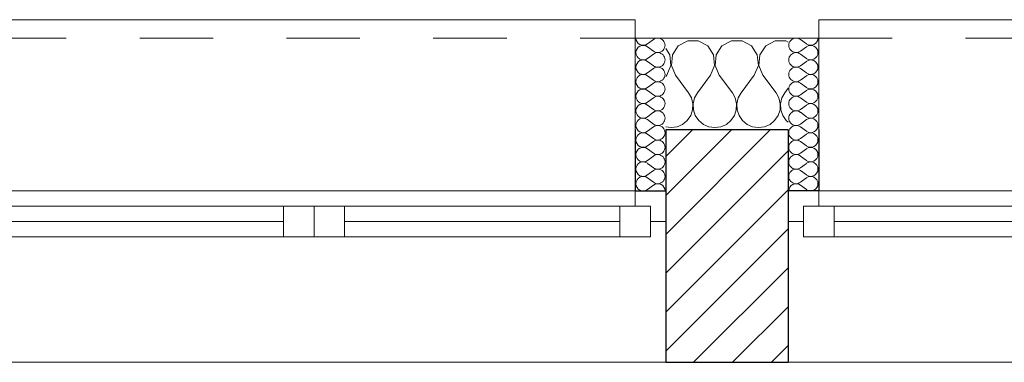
# Model space of a CAD drawing. Header units: millimetres. Extents: x 27262 to 215252, y 16288 to 306312.
# Tile 43 of 76: x 136059 to 137266, y 182133 to 182553. Entities that reach past the tile are written whole.
import ezdxf

# ---------------------------------------------------------------- set-up
doc = ezdxf.new("R2010")
doc.units = ezdxf.units.MM
doc.linetypes.add('Przerywana', pattern=[240, 120, -120])
doc.layers.add('KR_INW', color=252, linetype='Continuous')
doc.layers.add('Okna ArchiCADa', color=252, linetype='Continuous')
for name, color, linetype, lineweight in [('KR_INW_Nr_pióra__101', 252, 'Continuous', 5), ('KR_INW_Nr_pióra__102', 252, 'Continuous', 5), ('KR_INW_Nr_pióra__27', 252, 'Continuous', 25), ('KR_INW_Nr_pióra__47', 252, 'Continuous', 15), ('Okna ArchiCADa_Nr_pióra__1', 252, 'Continuous', 13), ('Okna ArchiCADa_Nr_pióra__27', 252, 'Continuous', 25)]:
    doc.layers.add(name, color=color, linetype=linetype, lineweight=lineweight)

# ---------------------------------------------------------------- blocks, each defined once
blk = doc.blocks.new('*X124')
at = {"layer": 'KR_INW_Nr_pióra__102', "linetype": 'Continuous'}
for p, q in [((202812.7, 121670.9), (202797.4, 121662.7)), ((202830.1, 121670.9), (202812.7, 121670.9)), ((202845.5, 121662.7), (202830.1, 121670.9)), ((202884.2, 121670.9), (202868.8, 121662.7)), ((202901.6, 121670.9), (202884.2, 121670.9)), ((202916.9, 121662.7), (202901.6, 121670.9)), ((202955.6, 121670.9), (202940.3, 121662.7)), ((202973, 121670.9), (202955.6, 121670.9)), ((202976.9, 121668.8), (202973, 121670.9)), ((202783.7, 121648.2), (202776.9, 121658.5)), ((202797.4, 121662.7), (202787.8, 121648.2)), ((202855.1, 121648.2), (202845.5, 121662.7)), ((202868.8, 121662.7), (202859.2, 121648.2)), ((202926.5, 121648.2), (202916.9, 121662.7)), ((202940.3, 121662.7), (202930.6, 121648.2)), ((202785.3, 121630.9), (202783.7, 121648.2)), ((202787.8, 121648.2), (202786.1, 121630.9)), ((202856.7, 121630.9), (202855.1, 121648.2)), ((202859.2, 121648.2), (202857.6, 121630.9)), ((202928.2, 121630.9), (202926.5, 121648.2)), ((202930.6, 121648.2), (202929, 121630.9)), ((202778.6, 121614.9), (202785.3, 121630.9)), ((202786.1, 121630.9), (202792.9, 121614.9)), ((202850, 121614.9), (202856.7, 121630.9)), ((202857.6, 121630.9), (202864.3, 121614.9)), ((202921.4, 121614.9), (202928.2, 121630.9)), ((202929, 121630.9), (202935.7, 121614.9)), ((202778.6, 121614.9), (202776.9, 121612.6)), ((202792.9, 121614.9), (202814.3, 121586.3)), ((202850, 121614.9), (202828.6, 121586.3)), ((202864.3, 121614.9), (202885.7, 121586.3)), ((202921.4, 121614.9), (202900, 121586.3)), ((202935.7, 121614.9), (202957.1, 121586.3)), ((202976.9, 121593.7), (202971.4, 121586.3)), ((202819.1, 121577.7), (202814.3, 121586.3)), ((202821.3, 121568.1), (202819.1, 121577.7)), ((202823.8, 121577.7), (202821.6, 121568.1)), ((202828.6, 121586.3), (202823.8, 121577.7)), ((202890.5, 121577.7), (202885.7, 121586.3)), ((202892.7, 121568.1), (202890.5, 121577.7)), ((202895.2, 121577.7), (202893, 121568.1)), ((202900, 121586.3), (202895.2, 121577.7)), ((202961.9, 121577.7), (202957.1, 121586.3)), ((202964.1, 121568.1), (202961.9, 121577.7)), ((202966.7, 121577.7), (202964.4, 121568.1)), ((202971.4, 121586.3), (202966.7, 121577.7)), ((202817.7, 121548.9), (202820.8, 121558.2)), ((202820.8, 121558.2), (202821.3, 121568.1)), ((202821.6, 121568.1), (202822.1, 121558.2)), ((202822.1, 121558.2), (202825.2, 121548.9)), ((202889.1, 121548.9), (202892.2, 121558.2)), ((202892.2, 121558.2), (202892.7, 121568.1)), ((202893, 121568.1), (202893.5, 121558.2)), ((202893.5, 121558.2), (202896.6, 121548.9)), ((202960.5, 121548.9), (202963.7, 121558.2)), ((202963.7, 121558.2), (202964.1, 121568.1)), ((202964.4, 121568.1), (202964.9, 121558.2)), ((202964.9, 121558.2), (202968.1, 121548.9)), ((202804.5, 121534.5), (202812.1, 121540.8)), ((202812.1, 121540.8), (202817.7, 121548.9)), ((202825.2, 121548.9), (202830.8, 121540.8)), ((202830.8, 121540.8), (202838.4, 121534.5)), ((202875.9, 121534.5), (202883.5, 121540.8)), ((202883.5, 121540.8), (202889.1, 121548.9)), ((202896.6, 121548.9), (202902.2, 121540.8)), ((202902.2, 121540.8), (202909.8, 121534.5)), ((202947.3, 121534.5), (202954.9, 121540.8)), ((202954.9, 121540.8), (202960.5, 121548.9)), ((202968.1, 121548.9), (202973.6, 121540.8)), ((202973.6, 121540.8), (202976.9, 121538.1)), ((202776.9, 121530.4), (202785.7, 121529.2)), ((202785.7, 121529.2), (202795.5, 121530.5)), ((202795.5, 121530.5), (202804.5, 121534.5)), ((202838.4, 121534.5), (202847.4, 121530.5)), ((202847.4, 121530.5), (202857.1, 121529.2)), ((202857.1, 121529.2), (202866.9, 121530.5)), ((202866.9, 121530.5), (202875.9, 121534.5)), ((202909.8, 121534.5), (202918.8, 121530.5)), ((202918.8, 121530.5), (202928.6, 121529.2)), ((202928.6, 121529.2), (202938.3, 121530.5)), ((202938.3, 121530.5), (202947.3, 121534.5))]:
    blk.add_line(p, q, dxfattribs=at)
blk = doc.blocks.new('*X151')
at = {"layer": 'KR_INW_Nr_pióra__102', "linetype": 'Continuous'}
for p, q in [((202756.6, 121673.2), (202747.1, 121666.1)), ((202756.6, 121654.2), (202747.1, 121661.3)), ((202756.6, 121649.4), (202747.1, 121642.3)), ((202756.6, 121630.4), (202747.1, 121637.5)), ((202756.6, 121625.6), (202747.1, 121618.5)), ((202756.6, 121606.5), (202747.1, 121613.7)), ((202756.6, 121601.8), (202747.1, 121594.6)), ((202756.6, 121582.7), (202747.1, 121589.9)), ((202756.6, 121578), (202747.1, 121570.8)), ((202756.6, 121558.9), (202747.1, 121566.1)), ((202756.6, 121554.2), (202747.1, 121547)), ((202756.6, 121535.1), (202747.1, 121542.3)), ((202756.6, 121530.4), (202747.1, 121523.2)), ((202756.6, 121511.3), (202747.1, 121518.5)), ((202756.6, 121506.5), (202747.1, 121499.4)), ((202756.6, 121487.5), (202747.1, 121494.6)), ((202756.6, 121482.7), (202747.1, 121475.6)), ((202756.6, 121463.7), (202747.1, 121470.8)), ((202756.6, 121458.9), (202747.1, 121451.8)), ((202756.6, 121439.9), (202747.1, 121447)), ((202756.6, 121435.1), (202747.1, 121428))]:
    blk.add_line(p, q, dxfattribs=at)
for centre, start, end in [((202740, 121675.6), 180, 306.8699), ((202763.8, 121663.7), 233.1301, 126.8699), ((202740, 121651.8), 53.1301, 180), ((202740, 121651.8), 180, 306.8699), ((202740, 121628), 53.1301, 180), ((202763.8, 121639.9), 233.1301, 126.8699), ((202740, 121628), 180, 306.8699), ((202763.8, 121616.1), 233.1301, 126.8699), ((202740, 121604.2), 53.1301, 180), ((202740, 121604.2), 180, 306.8699), ((202740, 121580.4), 53.1301, 180), ((202763.8, 121592.3), 233.1301, 126.8699), ((202740, 121580.4), 180, 306.8699), ((202763.8, 121568.5), 233.1301, 126.8699), ((202740, 121556.5), 53.1301, 180), ((202740, 121556.5), 180, 306.8699), ((202763.8, 121544.6), 233.1301, 126.8699), ((202740, 121532.7), 53.1301, 180), ((202740, 121532.7), 180, 306.8699), ((202763.8, 121520.8), 233.1301, 126.8699), ((202740, 121508.9), 53.1301, 180), ((202740, 121508.9), 180, 306.8699), ((202763.8, 121497), 233.1301, 126.8699), ((202740, 121485.1), 53.1301, 180), ((202740, 121485.1), 180, 306.8699), ((202763.8, 121473.2), 233.1301, 126.8699), ((202740, 121461.3), 53.1301, 180), ((202740, 121461.3), 180, 306.8699), ((202763.8, 121449.4), 233.1301, 126.8699), ((202740, 121437.5), 53.1301, 180), ((202740, 121437.5), 180, 306.8699), ((202763.8, 121425.6), 0, 126.8699)]:
    blk.add_arc(centre, 11.9, start, end, dxfattribs=at)
blk = doc.blocks.new('*X152')
at = {"layer": 'KR_INW_Nr_pióra__102', "linetype": 'Continuous'}
for p, q in [((202997.2, 121673.2), (203006.7, 121666.1)), ((202997.2, 121654.2), (203006.7, 121661.3)), ((202997.2, 121649.4), (203006.7, 121642.3)), ((202997.2, 121630.4), (203006.7, 121637.5)), ((202997.2, 121625.6), (203006.7, 121618.5)), ((202997.2, 121606.5), (203006.7, 121613.7)), ((202997.2, 121601.8), (203006.7, 121594.6)), ((202997.2, 121582.7), (203006.7, 121589.9)), ((202997.2, 121578), (203006.7, 121570.8)), ((202997.2, 121558.9), (203006.7, 121566.1)), ((202997.2, 121554.2), (203006.7, 121547)), ((202997.2, 121535.1), (203006.7, 121542.3)), ((202997.2, 121530.4), (203006.7, 121523.2)), ((202997.2, 121511.3), (203006.7, 121518.5)), ((202997.2, 121506.5), (203006.7, 121499.4)), ((202997.2, 121487.5), (203006.7, 121494.6)), ((202997.2, 121482.7), (203006.7, 121475.6)), ((202997.2, 121463.7), (203006.7, 121470.8)), ((202997.2, 121458.9), (203006.7, 121451.8)), ((202997.2, 121439.9), (203006.7, 121447)), ((202997.2, 121435.1), (203006.7, 121428))]:
    blk.add_line(p, q, dxfattribs=at)
for centre, start, end in [((202990, 121663.7), 53.1301, 306.8699), ((203013.8, 121675.6), 233.1301, 0), ((203013.8, 121651.8), 0, 126.8699), ((202990, 121639.9), 53.1301, 306.8699), ((203013.8, 121651.8), 233.1301, 0), ((203013.8, 121628), 0, 126.8699), ((202990, 121616.1), 53.1301, 306.8699), ((203013.8, 121628), 233.1301, 0), ((203013.8, 121604.2), 0, 126.8699), ((202990, 121592.3), 53.1301, 306.8699), ((203013.8, 121604.2), 233.1301, 0), ((203013.8, 121580.4), 0, 126.8699), ((202990, 121568.5), 53.1301, 306.8699), ((203013.8, 121580.4), 233.1301, 0), ((202990, 121544.6), 53.1301, 306.8699), ((203013.8, 121556.5), 0, 126.8699), ((203013.8, 121556.5), 233.1301, 0), ((203013.8, 121532.7), 0, 126.8699), ((202990, 121520.8), 53.1301, 306.8699), ((203013.8, 121532.7), 233.1301, 0), ((202990, 121497), 53.1301, 306.8699), ((203013.8, 121508.9), 0, 126.8699), ((203013.8, 121508.9), 233.1301, 0), ((203013.8, 121485.1), 0, 126.8699), ((202990, 121473.2), 53.1301, 306.8699), ((203013.8, 121485.1), 233.1301, 0), ((202990, 121449.4), 53.1301, 306.8699), ((203013.8, 121461.3), 0, 126.8699), ((203013.8, 121461.3), 233.1301, 0), ((203013.8, 121437.5), 0, 126.8699), ((202990, 121425.6), 53.1301, 180), ((203013.8, 121437.5), 233.1301, 0)]:
    blk.add_arc(centre, 11.9, start, end, dxfattribs=at)
blk = doc.blocks.new('Okno dwuskrzydłowe 19_5')
at = {"layer": 'Okna ArchiCADa_Nr_pióra__1', "linetype": 'Continuous'}
for p, q in [((-575, 230), (575, 230)), ((-550, 25), (-500, 25)), ((-550, -25), (-550, 25)), ((-500, 25), (-50, 25)), ((-500, 25), (-500, -25)), ((-500, 25), (-50, 25)), ((-50, -25), (-50, 25)), ((-50, 25), (0, 25)), ((0, 25), (0, -25)), ((0, 25), (50, 25)), ((0, -25), (0, 25)), ((50, 25), (500, 25)), ((50, 25), (50, -25)), ((50, 25), (500, 25)), ((500, -25), (500, 25)), ((500, 25), (550, 25)), ((550, 25), (550, -25)), ((-575, 0), (-550, 0)), ((-550, 0), (-550, -25)), ((-500, 0), (-50, 0)), ((50, 0), (500, 0)), ((550, -25), (550, 0)), ((550, 0), (575, 0)), ((-550, -25), (-525, -25)), ((-500, -25), (-550, -25)), ((-525, -25), (-525, -50)), ((-50, -25), (-500, -25)), ((0, -25), (-50, -25)), ((50, -25), (0, -25)), ((500, -25), (50, -25)), ((550, -25), (500, -25)), ((525, -50), (525, -25)), ((525, -25), (550, -25)), ((-525, -50), (-575, -50)), ((0, -50), (-525, -50)), ((525, -50), (0, -50)), ((575, -50), (525, -50)), ((-525, -300), (-525, -330)), ((525, -330), (525, -300)), ((-525, -330), (525, -330))]:
    blk.add_line(p, q, dxfattribs=at)
at = {"layer": 'Okna ArchiCADa_Nr_pióra__1', "linetype": 'Przerywana'}
blk.add_line((-525, -300), (525, -300), dxfattribs=at)
at = {"layer": 'Okna ArchiCADa_Nr_pióra__27', "linetype": 'Continuous'}
for p, q in [((-575, -50), (-575, 0)), ((575, -50), (575, 0)), ((-525, -50), (-575, -50)), ((525, -50), (575, -50))]:
    blk.add_line(p, q, dxfattribs=at)
blk = doc.blocks.new('Ściana_2', base_point=(179075.1, 121675.6))
at = {"layer": 'KR_INW_Nr_pióra__101', "linetype": 'Continuous'}
h = blk.add_hatch(dxfattribs=at)
h.set_pattern_fill('CEGŁA_LICÓWKA', color=256, style=0, pattern_type=2)
h.set_pattern_definition([(45, (0, 0), (-31.819804, 31.819804), [])])
h.paths.add_polyline_path([(202776.9, 121375.6), (202776.9, 121145.6), (202976.9, 121145.6), (202976.9, 121375.6), (202976.9, 121425.6), (202976.9, 121525.6), (202776.9, 121525.6), (202776.9, 121425.6)])
at = {"layer": 'KR_INW_Nr_pióra__27', "linetype": 'Continuous'}
for p, q in [((202726.9, 121525.6), (202726.9, 121425.6)), ((202976.9, 121525.6), (202776.9, 121525.6)), ((202776.9, 121525.6), (202776.9, 121425.6)), ((202976.9, 121525.6), (202976.9, 121425.6)), ((203026.9, 121525.6), (203026.9, 121425.6)), ((202726.9, 121425.6), (202776.9, 121425.6)), ((202776.9, 121425.6), (202776.9, 121375.6)), ((203026.9, 121425.6), (202976.9, 121425.6)), ((202976.9, 121425.6), (202976.9, 121375.6)), ((202776.9, 121375.6), (202776.9, 121145.6)), ((202976.9, 121375.6), (202976.9, 121145.6))]:
    blk.add_line(p, q, dxfattribs=at)
at = {"layer": 'KR_INW_Nr_pióra__27', "linetype": 'Continuous', "flags": 128}
blk.add_lwpolyline([(202776.9, 121145.6), (202976.9, 121145.6)], dxfattribs=at)
at = {"layer": 'KR_INW_Nr_pióra__47', "linetype": 'Continuous'}
for p, q in [((202776.9, 121675.6), (202726.9, 121675.6)), ((202726.9, 121425.6), (202726.9, 121675.6)), ((202726.9, 121675.6), (202726.9, 121525.6)), ((202976.9, 121675.6), (203026.9, 121675.6)), ((203026.9, 121425.6), (203026.9, 121675.6)), ((203026.9, 121675.6), (203026.9, 121525.6)), ((202776.9, 121425.6), (202726.9, 121425.6)), ((202976.9, 121425.6), (203026.9, 121425.6))]:
    blk.add_line(p, q, dxfattribs=at)
at = {"layer": 'KR_INW_Nr_pióra__47', "linetype": 'Continuous', "flags": 128}
blk.add_lwpolyline([(202976.9, 121675.6), (202776.9, 121675.6)], dxfattribs=at)
at = {"layer": 'KR_INW'}
for name in ['*X151', '*X124', '*X152']:
    blk.add_blockref(name, (0, 0), dxfattribs=at)
at = {"layer": 'Okna ArchiCADa', "color": 21, "linetype": 'Continuous', "lineweight": 13, "true_color": 0xff9955, "xscale": -1, "zscale": 1000, "rotation": 180}
for p in [(202201.9, 121375.6), (203551.9, 121375.6)]:
    blk.add_blockref('Okno dwuskrzydłowe 19_5', p, dxfattribs=at)

msp = doc.modelspace()

# ---------------------------------------------------------------- block references
at = {"layer": 'KR_INW', "color": 252, "xscale": 0.75, "yscale": 0.75, "zscale": 0.75}
msp.add_blockref('Ściana_2', (119074.8, 182530.5), dxfattribs=at)

doc.saveas('drawing.dxf')
